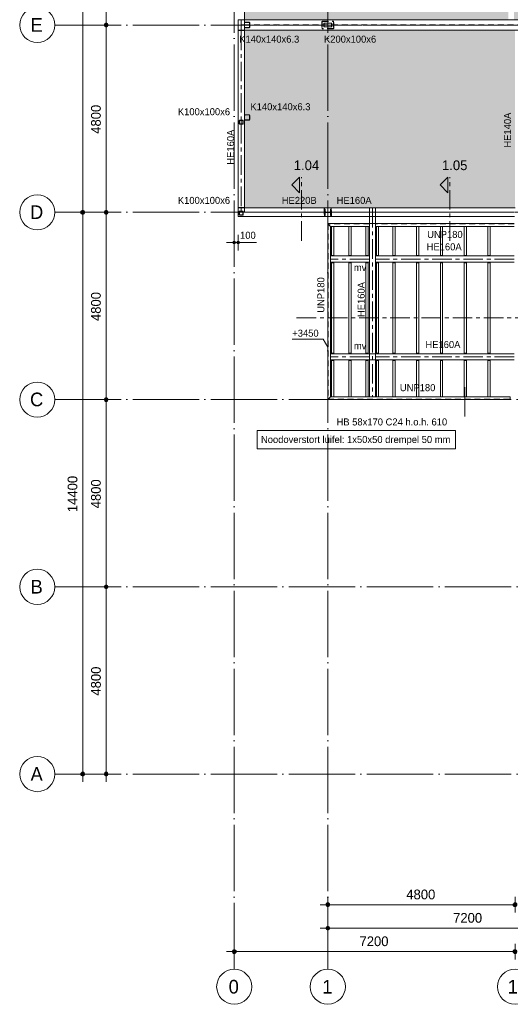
# Model space of a CAD drawing. Header units: millimetres. Extents: x -2900 to 56100, y -900 to 49332.
# Tile 1 of 15: x -2900 to 9679, y -900 to 24336. Entities that reach past the tile are written whole.
import ezdxf

# ---------------------------------------------------------------- set-up
doc = ezdxf.new("R2010")
doc.units = ezdxf.units.MM
for name, pattern in [('WSP_hartlijn', [800, 500, -100, 100, -100]), ('WSP_hhidden', [250, 150, -100]), ('WSP_stramienlijn', [2000, 1700, -150, 0, -150])]:
    doc.linetypes.add(name, pattern=pattern)
for name, color, linetype, lineweight in [('00_algemeen - hartlijn', 7, 'WSP_hartlijn', 13), ('00_algemeen - hhidden - 0_13mm', 7, 'WSP_hhidden', 13), ('00_dimensions', 8, 'Continuous', 13), ('00_maatvoering', 8, 'Continuous', 13), ('00_maatvoering-100', 8, 'Continuous', 13), ('00_text', 7, 'Continuous', 13), ('03_viewports - sections', 1, 'Continuous', 13), ('07_stramien', 4, 'Continuous', 13), ('23_vloeren', 2, 'Continuous', 18), ('23_vloeren - hatch', 1, 'Continuous', 18), ('28_hoofddraagconstructies - kolommen en liggers', 1, 'Continuous', 13), ('28_hoofddraagconstructies - kolommen en liggers - hout', 1, 'Continuous', 13), ('28_hoofddraagconstructies - kolommen en liggers - staal', 1, 'Continuous', 13), ('28_hoofddraagconstructies - kolommen en liggers - staal -cut-', 2, 'Continuous', 13), ('28_hoofddraagconstructies - tags', 7, 'Continuous', 18)]:
    doc.layers.add(name, color=color, linetype=linetype, lineweight=lineweight)
doc.styles.add('Revittext', font='txt', dxfattribs={"height": 180})
doc.styles.add('Revittext_1', font='txt', dxfattribs={"height": 350})
doc.styles.add('Revittext_2', font='txt', dxfattribs={"height": 250})
doc.styles.add('Revittext_I', font='txt', dxfattribs={"height": 180})
doc.dimstyles.new('WSP_18_-_transparant', dxfattribs={"dimscale": 304.8, "dimtxt": 181.601257, "dimasz": 0.918635, "dimexe": 0.656168, "dimexo": 0.0625, "dimgap": 0.147638, "dimtad": 1, "dimdec": 0, "dimzin": 0, "dimdsep": 46, "dimtxsty": 'Revittext', "dimblk1": 'DOTSMALL', "dimblk2": 'DOTSMALL', "dimsah": 1, "dimcen": 0.09, "dimdle": 0.656168, "dimazin": 0, "dimtfac": 1, "dimtdec": 4, "dimtix": 1, "dimtmove": 1, "dimatfit": 3, "dimfxl": 0.656168, "dimfxlon": 1, "dimtvp": 1, "dimtolj": 1, "dimtzin": 0, "dimarcsym": 2})
doc.dimstyles.new('WSP_25_-_transparant', dxfattribs={"dimscale": 304.8, "dimtxt": 252.223969, "dimasz": 1.312336, "dimexe": 0.656168, "dimexo": 0.0625, "dimgap": 0.213255, "dimtad": 1, "dimdec": 0, "dimzin": 0, "dimdsep": 46, "dimtxsty": 'Revittext_2', "dimblk1": 'DOTSMALL', "dimblk2": 'DOTSMALL', "dimsah": 1, "dimcen": 0.09, "dimdle": 0.656168, "dimazin": 0, "dimtfac": 1, "dimtdec": 4, "dimtix": 1, "dimtmove": 0, "dimatfit": 3, "dimfxl": 0.656168, "dimfxlon": 1, "dimtvp": 1, "dimtolj": 1, "dimtzin": 0, "dimarcsym": 2})

# ---------------------------------------------------------------- blocks, each defined once
blk = doc.blocks.new('28_WSP_SF_staal - UNP v18-0 - UNP180 - S235-1319521-1e verd - plot - 100')
at = {"layer": '00_algemeen - hhidden - 0_13mm'}
blk.add_line((-1769.8, -11.3), (1782.5, -11.3), dxfattribs=at)
blk = doc.blocks.new('28_WSP_SF_staal - HE v21-0 - HE160A-1319522-1e verd - plot - 100')
at = {"layer": '00_algemeen - hartlijn'}
blk.add_line((-1769.8, 0), (1782.5, 0), dxfattribs=at)
blk = doc.blocks.new('28_WSP_SF_staal - UNP v18-0 - UNP180 - S235-1283108-1e verd - plot - 100')
at = {"layer": '00_algemeen - hhidden - 0_13mm'}
blk.add_line((-2247, -11.3), (2247, -11.3), dxfattribs=at)
blk = doc.blocks.new('28_WSP_SF_staal - UNP v18-0 - UNP180 - S235-1328579-1e verd - plot - 100')
at = {"layer": '00_algemeen - hhidden - 0_13mm'}
blk.add_line((-2349.15, -11.3), (2315.15, -11.3), dxfattribs=at)
blk = doc.blocks.new('28_WSP_SF_staal - HE v21-0 - HE160A-1319655-1e verd - plot - 100')
at = {"layer": '00_algemeen - hartlijn'}
blk.add_line((-2420, 0), (2420, 0), dxfattribs=at)
blk = doc.blocks.new('28_WSP_SF_staal - HE v21-0 - HE160A-1287838-1e verd - plot - 100')
at = {"layer": '00_algemeen - hartlijn'}
blk.add_line((-458, 0), (538, 0), dxfattribs=at)
blk = doc.blocks.new('28_WSP_SF_staal - UNP v18-0 - UNP180 - S235-1288207-1e verd - plot - 100')
at = {"layer": '00_algemeen - hhidden - 0_13mm'}
blk.add_line((-483, -11), (574, -11), dxfattribs=at)
blk = doc.blocks.new('28_WSP_SF_staal - HE v21-0 - HE260B S355-1384947-1e verd - plot - 100')
at = {"layer": '00_algemeen - hartlijn'}
for p, q in [((-13190, 0), (-13030, 0)), ((-13024, 0), (-12896, 0)), ((-12890, 0), (-10990, 0)), ((-10984, 0), (-10796, 0)), ((-10790, 0), (-3790, 0)), ((-3784, 0), (-3596, 0)), ((-3590, 0), (1010, 0)), ((1016, 0), (1204, 0)), ((1210, 0), (3410, 0)), ((3416, 0), (3604, 0)), ((3610, 0), (10610, 0)), ((10616, 0), (10804, 0)), ((10810, 0), (13190, 0))]:
    blk.add_line(p, q, dxfattribs=at)
at = {"layer": '28_hoofddraagconstructies - kolommen en liggers', "linetype": 'WSP_hhidden'}
for p, q in [((-13030, 0), (-13024, 0)), ((-12896, 0), (-12890, 0)), ((-10990, 0), (-10984, 0)), ((-10796, 0), (-10790, 0)), ((-3790, 0), (-3784, 0)), ((-3596, 0), (-3590, 0)), ((1010, 0), (1016, 0)), ((1204, 0), (1210, 0)), ((3410, 0), (3416, 0)), ((3604, 0), (3610, 0)), ((10610, 0), (10616, 0)), ((10804, 0), (10810, 0))]:
    blk.add_line(p, q, dxfattribs=at)
blk = doc.blocks.new('28_WSP_SF_staal - HE v21-0 - HE220B-1384948-1e verd - plot - 100')
at = {"layer": '00_algemeen - hartlijn'}
for p, q in [((6060, 0), (9625, 0)), ((9785, 0), (10774, 0)), ((10926, 0), (13020, 0)), ((13026, 0), (13114, 0)), ((13120, 0), (13150, 0))]:
    blk.add_line(p, q, dxfattribs=at)
at = {"layer": '28_hoofddraagconstructies - kolommen en liggers', "linetype": 'WSP_hhidden'}
for p, q in [((9625, 0), (9785, 0)), ((10774, 0), (10926, 0)), ((13020, 0), (13026, 0)), ((13114, 0), (13120, 0))]:
    blk.add_line(p, q, dxfattribs=at)
blk = doc.blocks.new('28_WSP_SF_staal - HE v21-0 - HE160A-1331030-1e verd - plot - 100')
at = {"layer": '00_algemeen - hartlijn'}
for p, q in [((-2257, 0), (40, 0)), ((46, 0), (134, 0)), ((140, 0), (2277, 0))]:
    blk.add_line(p, q, dxfattribs=at)
at = {"layer": '28_hoofddraagconstructies - kolommen en liggers', "linetype": 'WSP_hhidden'}
for p, q in [((40, 0), (46, 0)), ((134, 0), (140, 0))]:
    blk.add_line(p, q, dxfattribs=at)
blk = doc.blocks.new('Floors 4 - Floors 4-1342340-1e verd - plot - 100')
at = {"layer": '23_vloeren', "linetype": 'WSP_hhidden', "lineweight": 13}
for p, q in [((2780, 24205), (2780, 24330)), ((2860, 24205), (2780, 24205))]:
    blk.add_line(p, q, dxfattribs=at)
blk = doc.blocks.new('Floors 6 - Floors 6-1343422-1e verd - plot - 100')
at = {"layer": '23_vloeren', "linetype": 'WSP_hhidden', "lineweight": 13}
for p, q in [((2780, 24070), (2780, 24195)), ((2860, 24195), (2780, 24195)), ((2780, 19404.75), (2780, 19510)), ((2860, 19404.75), (2780, 19404.75))]:
    blk.add_line(p, q, dxfattribs=at)
blk = doc.blocks.new('Grid - Stramienbol 9_0mm-3500-1e verd - plot - 100')
at = {"layer": '07_stramien'}
blk.add_circle((0, 0), 4.5, dxfattribs=at)
blk = doc.blocks.new('DIMBLOCK18-1e verd - plot - 100')
at = {"layer": '00_maatvoering-100'}
h = blk.add_hatch(color=256, dxfattribs=at)
edge = h.paths.add_edge_path()
edge.add_arc((-1282, 38600), 50, 0, 360)
h = blk.add_hatch(color=256, dxfattribs=at)
edge = h.paths.add_edge_path()
edge.add_arc((-1282, 19400), 50, 0, 360)
for p, q in [((-1282, 38800), (-1282, 19400)), ((-1082, 38600), (-1482, 38600)), ((-1282, 38600), (-1082, 38600)), ((-1082, 19400), (-1482, 19400)), ((-1282, 19400), (-1082, 19400))]:
    blk.add_line(p, q, dxfattribs=at)
for centre in [(-1282, 38600), (-1282, 19400)]:
    blk.add_circle(centre, 50, dxfattribs=at)
at = {"layer": '00_maatvoering-100', "color": 0, "insert": (-1671, 28515), "char_height": 250, "width": 1164.11, "attachment_point": 1, "rotation": 90, "line_spacing_factor": 0.931288, "style": 'Revittext_2'}
blk.add_mtext('19200', dxfattribs=at)
blk = doc.blocks.new('_DotSmall')
at = {"color": 0, "linetype": 'ByBlock', "const_width": 0.5}
blk.add_lwpolyline([(-0.0625, 0, 1), (0.0625, 0, 1)], format="xyb", close=True, dxfattribs=at)
blk = doc.blocks.new('DIMBLOCK19-1e verd - plot - 100')
at = {"layer": '00_maatvoering-100'}
h = blk.add_hatch(color=256, dxfattribs=at)
edge = h.paths.add_edge_path()
edge.add_arc((-1282, 19400), 50, 0, 360)
h = blk.add_hatch(color=256, dxfattribs=at)
edge = h.paths.add_edge_path()
edge.add_arc((-1282, 5000), 50, 0, 360)
for p, q in [((-1082, 19400), (-1482, 19400)), ((-1282, 19400), (-1282, 4800)), ((-1282, 19400), (-1082, 19400)), ((-1082, 5000), (-1482, 5000)), ((-1282, 5000), (-1082, 5000))]:
    blk.add_line(p, q, dxfattribs=at)
for centre in [(-1282, 19400), (-1282, 5000)]:
    blk.add_circle(centre, 50, dxfattribs=at)
at = {"layer": '00_maatvoering-100', "color": 0, "insert": (-1671, 11715), "char_height": 250, "width": 1164.11, "attachment_point": 1, "rotation": 90, "line_spacing_factor": 0.931288, "style": 'Revittext_2'}
blk.add_mtext('14400', dxfattribs=at)
blk = doc.blocks.new('DIMBLOCK22-1e verd - plot - 100')
at = {"layer": '00_maatvoering-100'}
h = blk.add_hatch(color=256, dxfattribs=at)
edge = h.paths.add_edge_path()
edge.add_arc((-682, 29000), 50, 0, 360)
h = blk.add_hatch(color=256, dxfattribs=at)
edge = h.paths.add_edge_path()
edge.add_arc((-682, 24200), 50, 0, 360)
for p, q in [((-482, 29000), (-882, 29000)), ((-682, 29000), (-682, 24200)), ((-682, 29000), (-482, 29000)), ((-482, 24200), (-882, 24200)), ((-682, 24200), (-482, 24200))]:
    blk.add_line(p, q, dxfattribs=at)
for centre in [(-682, 29000), (-682, 24200)]:
    blk.add_circle(centre, 50, dxfattribs=at)
at = {"layer": '00_maatvoering-100', "color": 0, "insert": (-1071, 26212), "char_height": 250, "width": 931.29, "attachment_point": 1, "rotation": 90, "line_spacing_factor": 0.931288, "style": 'Revittext_2'}
blk.add_mtext('4800', dxfattribs=at)
blk = doc.blocks.new('DIMBLOCK23-1e verd - plot - 100')
at = {"layer": '00_maatvoering-100'}
h = blk.add_hatch(color=256, dxfattribs=at)
edge = h.paths.add_edge_path()
edge.add_arc((-682, 24200), 50, 0, 360)
h = blk.add_hatch(color=256, dxfattribs=at)
edge = h.paths.add_edge_path()
edge.add_arc((-682, 19400), 50, 0, 360)
for p, q in [((-482, 24200), (-882, 24200)), ((-682, 24200), (-682, 19400)), ((-682, 24200), (-482, 24200)), ((-482, 19400), (-882, 19400)), ((-682, 19400), (-482, 19400))]:
    blk.add_line(p, q, dxfattribs=at)
for centre in [(-682, 24200), (-682, 19400)]:
    blk.add_circle(centre, 50, dxfattribs=at)
at = {"layer": '00_maatvoering-100', "color": 0, "insert": (-1071, 21412), "char_height": 250, "width": 931.29, "attachment_point": 1, "rotation": 90, "line_spacing_factor": 0.931288, "style": 'Revittext_2'}
blk.add_mtext('4800', dxfattribs=at)
blk = doc.blocks.new('DIMBLOCK24-1e verd - plot - 100')
at = {"layer": '00_maatvoering-100'}
h = blk.add_hatch(color=256, dxfattribs=at)
edge = h.paths.add_edge_path()
edge.add_arc((-682, 19400), 50, 0, 360)
h = blk.add_hatch(color=256, dxfattribs=at)
edge = h.paths.add_edge_path()
edge.add_arc((-682, 14600), 50, 0, 360)
for p, q in [((-482, 19400), (-882, 19400)), ((-682, 19400), (-682, 14600)), ((-682, 19400), (-482, 19400)), ((-482, 14600), (-882, 14600)), ((-682, 14600), (-482, 14600))]:
    blk.add_line(p, q, dxfattribs=at)
for centre in [(-682, 19400), (-682, 14600)]:
    blk.add_circle(centre, 50, dxfattribs=at)
at = {"layer": '00_maatvoering-100', "color": 0, "insert": (-1071, 16612), "char_height": 250, "width": 931.29, "attachment_point": 1, "rotation": 90, "line_spacing_factor": 0.931288, "style": 'Revittext_2'}
blk.add_mtext('4800', dxfattribs=at)
blk = doc.blocks.new('DIMBLOCK25-1e verd - plot - 100')
at = {"layer": '00_maatvoering-100'}
h = blk.add_hatch(color=256, dxfattribs=at)
edge = h.paths.add_edge_path()
edge.add_arc((-682, 14600), 50, 0, 360)
h = blk.add_hatch(color=256, dxfattribs=at)
edge = h.paths.add_edge_path()
edge.add_arc((-682, 9800), 50, 0, 360)
for p, q in [((-482, 14600), (-882, 14600)), ((-682, 14600), (-682, 9800)), ((-682, 14600), (-482, 14600)), ((-482, 9800), (-882, 9800)), ((-682, 9800), (-482, 9800))]:
    blk.add_line(p, q, dxfattribs=at)
for centre in [(-682, 14600), (-682, 9800)]:
    blk.add_circle(centre, 50, dxfattribs=at)
at = {"layer": '00_maatvoering-100', "color": 0, "insert": (-1071, 11812), "char_height": 250, "width": 931.29, "attachment_point": 1, "rotation": 90, "line_spacing_factor": 0.931288, "style": 'Revittext_2'}
blk.add_mtext('4800', dxfattribs=at)
blk = doc.blocks.new('DIMBLOCK26-1e verd - plot - 100')
at = {"layer": '00_maatvoering-100'}
h = blk.add_hatch(color=256, dxfattribs=at)
edge = h.paths.add_edge_path()
edge.add_arc((-682, 9800), 50, 0, 360)
h = blk.add_hatch(color=256, dxfattribs=at)
edge = h.paths.add_edge_path()
edge.add_arc((-682, 5000), 50, 0, 360)
for p, q in [((-482, 9800), (-882, 9800)), ((-682, 9800), (-682, 4800)), ((-682, 9800), (-482, 9800)), ((-482, 5000), (-882, 5000)), ((-682, 5000), (-482, 5000))]:
    blk.add_line(p, q, dxfattribs=at)
for centre in [(-682, 9800), (-682, 5000)]:
    blk.add_circle(centre, 50, dxfattribs=at)
at = {"layer": '00_maatvoering-100', "color": 0, "insert": (-1071, 7012), "char_height": 250, "width": 931.29, "attachment_point": 1, "rotation": 90, "line_spacing_factor": 0.931288, "style": 'Revittext_2'}
blk.add_mtext('4800', dxfattribs=at)
blk = doc.blocks.new('DIMBLOCK27-1e verd - plot - 100')
at = {"layer": '00_maatvoering-100'}
h = blk.add_hatch(color=256, dxfattribs=at)
edge = h.paths.add_edge_path()
edge.add_arc((5000, 1052), 50, 0, 360)
h = blk.add_hatch(color=256, dxfattribs=at)
edge = h.paths.add_edge_path()
edge.add_arc((12200, 1052), 50, 0, 360)
for p, q in [((4800, 1052), (12200, 1052)), ((5000, 1252), (5000, 852)), ((5000, 1052), (5000, 1252)), ((12200, 1252), (12200, 852)), ((12200, 1052), (12200, 1252))]:
    blk.add_line(p, q, dxfattribs=at)
for centre in [(5000, 1052), (12200, 1052)]:
    blk.add_circle(centre, 50, dxfattribs=at)
at = {"layer": '00_maatvoering-100', "color": 0, "insert": (8212, 1441), "char_height": 250, "width": 931.29, "attachment_point": 1, "line_spacing_factor": 0.931288, "style": 'Revittext_2'}
blk.add_mtext('7200', dxfattribs=at)
blk = doc.blocks.new('DIMBLOCK34-1e verd - plot - 100')
at = {"layer": '00_maatvoering-100'}
h = blk.add_hatch(color=256, dxfattribs=at)
edge = h.paths.add_edge_path()
edge.add_arc((2600, 452), 50, 0, 360)
h = blk.add_hatch(color=256, dxfattribs=at)
edge = h.paths.add_edge_path()
edge.add_arc((9800, 452), 50, 0, 360)
for p, q in [((2600, 652), (2600, 252)), ((2600, 452), (2600, 652)), ((9800, 652), (9800, 252)), ((9800, 452), (9800, 652)), ((2400, 452), (9800, 452))]:
    blk.add_line(p, q, dxfattribs=at)
for centre in [(2600, 452), (9800, 452)]:
    blk.add_circle(centre, 50, dxfattribs=at)
at = {"layer": '00_maatvoering-100', "color": 0, "insert": (5812, 841), "char_height": 250, "width": 931.29, "attachment_point": 1, "line_spacing_factor": 0.931288, "style": 'Revittext_2'}
blk.add_mtext('7200', dxfattribs=at)
blk = doc.blocks.new('DIMBLOCK37-1e verd - plot - 100')
at = {"layer": '00_maatvoering-100'}
h = blk.add_hatch(color=256, dxfattribs=at)
edge = h.paths.add_edge_path()
edge.add_arc((5000, 1652), 50, 0, 360)
h = blk.add_hatch(color=256, dxfattribs=at)
edge = h.paths.add_edge_path()
edge.add_arc((9800, 1652), 50, 0, 360)
for p, q in [((5000, 1852), (5000, 1452)), ((5000, 1652), (5000, 1852)), ((9800, 1852), (9800, 1452)), ((9800, 1652), (9800, 1852)), ((4800, 1652), (9800, 1652))]:
    blk.add_line(p, q, dxfattribs=at)
for centre in [(5000, 1652), (9800, 1652)]:
    blk.add_circle(centre, 50, dxfattribs=at)
at = {"layer": '00_maatvoering-100', "color": 0, "insert": (7012, 2041), "char_height": 250, "width": 931.29, "attachment_point": 1, "line_spacing_factor": 0.931288, "style": 'Revittext_2'}
blk.add_mtext('4800', dxfattribs=at)
blk = doc.blocks.new('Detail View - Horizontaal rechts-29827-1e verd - plot - 100')
at = {"layer": '03_viewports - sections'}
blk.add_hatch(color=240, dxfattribs=at).paths.add_polyline_path([(4, 0.5), (0, 0.5), (2, 2.5)])
at = {"layer": '03_viewports - sections', "color": 240}
for p, q in [((2, 2.5), (0, 0.5)), ((0, 0.5), (4, 0.5)), ((4, 0.5), (2, 2.5))]:
    blk.add_line(p, q, dxfattribs=at)
blk = doc.blocks.new('DIMBLOCK69-1e verd - plot - 100')
at = {"layer": '00_maatvoering-100'}
h = blk.add_hatch(color=256, dxfattribs=at)
edge = h.paths.add_edge_path()
edge.add_arc((2600, 18623), 35, 0, 360)
h = blk.add_hatch(color=256, dxfattribs=at)
edge = h.paths.add_edge_path()
edge.add_arc((2700, 18623), 35, 0, 360)
for p, q in [((2600, 18823), (2600, 18423)), ((2600, 18623), (2600, 18823)), ((2700, 18823), (2700, 18423)), ((2700, 18623), (2700, 18823)), ((2400, 18623), (2900, 18623)), ((2750, 18623), (2650, 18623)), ((3169, 18623), (2750, 18623))]:
    blk.add_line(p, q, dxfattribs=at)
for centre in [(2600, 18623), (2700, 18623)]:
    blk.add_circle(centre, 35, dxfattribs=at)
at = {"layer": '00_maatvoering-100', "color": 0, "insert": (2750, 18901), "char_height": 180, "width": 502.9, "attachment_point": 1, "line_spacing_factor": 0.931288, "style": 'Revittext'}
blk.add_mtext('100', dxfattribs=at)

msp = doc.modelspace()

# ---------------------------------------------------------------- hatches: boundary and pattern name
at = {"layer": '23_vloeren - hatch'}
h = msp.add_hatch(color=256, dxfattribs=at)
h.paths.add_polyline_path([(9800, 19510), (9800, 24057.3), (9870, 24057.3), (9870, 24070), (2860, 24070), (2860, 21884.2), (2864.6, 21895.4), (2875.8, 21900), (2984.3, 21900), (2995.4, 21895.4), (3000, 21884.2), (3000, 21775.7), (2995.4, 21764.6), (2984.3, 21760), (2875.8, 21760), (2864.6, 21764.6), (2860, 21775.7), (2860, 19510), (9795.8, 19510)])
h.paths.add_polyline_path([(26798.6, 19540), (28920, 19540), (28920, 24070), (20540, 24070), (20540, 23580), (19440, 23580), (19440, 24070), (17100, 24070), (17100.1, 19540), (26444.4, 19540)])
h.paths.add_polyline_path([(17985, 20955.5), (17105, 20955.5), (17105, 21655.5), (17985, 21655.5), (17985, 21915.5), (18885, 21915.5), (18885, 21215.5), (17985, 21215.5)])
h.paths.add_polyline_path([(2875.8, 21766.3), (2984.3, 21766.3), (2990.9, 21769.1), (2993.7, 21775.7), (2993.7, 21884.2), (2990.9, 21890.9), (2984.3, 21893.7), (2875.8, 21893.7), (2869.1, 21890.9), (2866.3, 21884.2), (2866.3, 21775.7), (2869.1, 21769.1)])
h.paths.add_polyline_path([(22421.2, 22443), (21321.2, 22443), (21321.2, 23043), (22421.2, 23043)])
h.paths.add_polyline_path([(28920, 24330), (28920, 28870), (2860, 28870), (2860, 24330), (13265, 24330), (13265, 24342.7), (13165, 24342.7), (13165, 28857.3), (13365, 28857.3), (13365, 26505), (14694, 26505), (14694, 27050), (16195, 27050), (16195, 28857.3), (16395, 28857.3), (16395, 24342.7), (16295, 24342.7), (16295, 24330), (28569.8, 24330)])
h.paths.add_polyline_path([(9630, 24342.7), (9630, 28857.3), (9770, 28857.3), (9770, 24342.7)])
h.paths.add_polyline_path([(28920, 29130), (28920, 33670), (2860, 33670), (2860, 29130), (28215.6, 29130)])
h.paths.add_polyline_path([(9770, 29142.7), (9630, 29142.7), (9630, 33657.3), (9770, 33657.3), (9770, 29331.1)])
h.paths.add_polyline_path([(28569.8, 33930), (28920, 33930), (28920, 38490), (2860, 38490), (2860, 33930), (28215.6, 33930)])
at = {"layer": '28_hoofddraagconstructies - kolommen en liggers - staal'}
h = msp.add_hatch(color=256, dxfattribs=at)
h.paths.add_polyline_path([(2984.3, 24130), (2995.4, 24134.6), (3000, 24145.7), (3000, 24254.2), (2995.4, 24265.4), (2984.3, 24270), (2875.8, 24270), (2864.6, 24265.4), (2860, 24254.2), (2860, 24145.7), (2864.6, 24134.6), (2875.8, 24130)])
h.paths.add_polyline_path([(2875.8, 24136.3), (2869.1, 24139.1), (2866.3, 24145.7), (2866.3, 24254.2), (2869.1, 24260.9), (2875.8, 24263.7), (2984.3, 24263.7), (2990.9, 24260.9), (2993.7, 24254.2), (2993.7, 24145.7), (2990.9, 24139.1), (2984.3, 24136.3)])
h = msp.add_hatch(color=256, dxfattribs=at)
h.paths.add_polyline_path([(4909, 24150), (5091, 24150), (5097.4, 24152.6), (5100, 24159), (5100, 24241), (5097.4, 24247.4), (5091, 24250), (4909, 24250), (4902.6, 24247.4), (4900, 24241), (4900, 24159), (4902.6, 24152.6)])
h.paths.add_polyline_path([(5088, 24156), (4912, 24156), (4907.8, 24157.8), (4906, 24162), (4906, 24238), (4907.8, 24242.2), (4912, 24244), (5088, 24244), (5092.2, 24242.2), (5094, 24238), (5094, 24162), (5092.2, 24157.8)])
h = msp.add_hatch(color=256, dxfattribs=at)
h.paths.add_polyline_path([(2742, 21660), (2818, 21660), (2826.5, 21663.5), (2830, 21673.3), (2830, 21748), (2826.5, 21756.5), (2818, 21760), (2742, 21760), (2733.5, 21756.5), (2730, 21748), (2730, 21672), (2733.5, 21663.5)])
h.paths.add_polyline_path([(2818, 21666), (2742, 21666), (2737.8, 21667.8), (2736, 21673.3), (2736, 21748), (2737.8, 21752.2), (2742, 21754), (2818, 21754), (2822.2, 21752.2), (2824, 21748), (2824, 21672), (2822.2, 21667.8)])
h = msp.add_hatch(color=256, dxfattribs=at)
h.paths.add_polyline_path([(2984.3, 21760), (2995.4, 21764.6), (3000, 21775.7), (3000, 21884.2), (2995.4, 21895.4), (2984.3, 21900), (2875.8, 21900), (2864.6, 21895.4), (2860, 21884.2), (2860, 21775.7), (2864.6, 21764.6), (2875.8, 21760)])
h.paths.add_polyline_path([(2984.3, 21766.3), (2875.8, 21766.3), (2869.1, 21769.1), (2866.3, 21775.7), (2866.3, 21884.2), (2869.1, 21890.9), (2875.8, 21893.7), (2984.3, 21893.7), (2990.9, 21890.9), (2993.7, 21884.2), (2993.7, 21775.7), (2990.9, 21769.1)])
msp.add_hatch(color=256, dxfattribs=at).paths.add_polyline_path([(4924, 19320), (4933, 19320), (4933, 19382), (4937.4, 19392.6), (4948, 19397), (5052, 19397), (5062.6, 19392.6), (5067, 19382), (5067, 19320), (5076, 19320), (5076, 19480), (5067, 19480), (5067, 19418), (5062.6, 19407.4), (5052, 19403), (4948, 19403), (4937.4, 19407.4), (4933, 19418), (4933, 19480), (4924, 19480), (4924, 19376)])
h = msp.add_hatch(color=256, dxfattribs=at)
h.paths.add_polyline_path([(2742, 19330), (2818, 19330), (2826.5, 19333.5), (2830, 19342), (2830, 19418), (2826.5, 19426.5), (2818, 19430), (2742, 19430), (2733.5, 19426.5), (2730, 19418), (2730, 19342), (2733.5, 19333.5)])
h.paths.add_polyline_path([(2818, 19336), (2742, 19336), (2737.8, 19337.8), (2736, 19342), (2736, 19418), (2737.8, 19422.2), (2742, 19424), (2818, 19424), (2822.2, 19422.2), (2824, 19418), (2824, 19342), (2822.2, 19337.8)])

# ---------------------------------------------------------------- linework, layer by layer
at = {"layer": '00_dimensions'}
for p, q in [((4880.7, 16149.9), (4086.9, 16149.9)), ((5000, 15943.3), (4880.7, 16149.9))]:
    msp.add_line(p, q, dxfattribs=at)
at = {"layer": '00_text', "color": 250, "lineweight": 18, "flags": 128}
msp.add_lwpolyline([(3185.7, 13804.8), (8273.7, 13804.8), (8273.7, 13333.8), (3185.7, 13333.8)], close=True, dxfattribs=at)
at = {"layer": '03_viewports - sections', "color": 20, "linetype": 'WSP_hartlijn', "lineweight": 18}
for p, q in [((4327.5, 18671.1), (4327.5, 20302.9)), ((8127.5, 18671.1), (8127.5, 20302.9)), ((4201.1, 16696.4), (10469.7, 16696.4))]:
    msp.add_line(p, q, dxfattribs=at)
at = {"layer": '07_stramien', "linetype": 'WSP_stramienlijn'}
for p, q in [((2600, 0), (2600, 48432.3)), ((5000, 0), (5000, 48432.3)), ((-2000, 24200), (55200, 24200)), ((-2000, 19400), (55200, 19400)), ((-2000, 14600), (55200, 14600)), ((-2000, 9800), (55200, 9800)), ((-2000, 5000), (55200, 5000))]:
    msp.add_line(p, q, dxfattribs=at)
at = {"layer": '23_vloeren'}
for p, q in [((2860, 28870), (2860, 24330)), ((2860, 24330), (13265, 24330)), ((9870, 24070), (2860, 24070)), ((2860, 24070), (2860, 21884.2)), ((2860, 21775.7), (2860, 19510)), ((2860, 19510), (6065, 19510)), ((6225, 19510), (9800, 19510))]:
    msp.add_line(p, q, dxfattribs=at)
at = {"layer": '23_vloeren', "linetype": 'WSP_hhidden', "lineweight": 13}
for p, q in [((2860, 24254.3), (2860, 24330)), ((2860, 24205), (13265, 24205)), ((9870, 24195), (2860, 24195)), ((2860, 24070), (2860, 24145.7)), ((2860, 19404.7), (2860, 19510)), ((2860, 19404.7), (4943.6, 19404.7)), ((4943.9, 19404.7), (5056.1, 19404.7)), ((5056.4, 19404.7), (9870, 19404.7))]:
    msp.add_line(p, q, dxfattribs=at)
at = {"layer": '28_hoofddraagconstructies - kolommen en liggers', "linetype": 'WSP_hhidden'}
for p, q in [((4850, 24288), (4850, 24112)), ((4858, 24284), (4858, 24116)), ((4862, 24300), (5138, 24300)), ((4866, 24292), (5134, 24292)), ((5142, 24284), (5142, 24116)), ((5150, 24112), (5150, 24288)), ((5138, 24100), (4862, 24100)), ((5134, 24108), (4866, 24108)), ((4915, 19500), (4905, 19500)), ((4905, 19500), (4905, 19300)), ((4915, 19421.2), (4915, 19500)), ((5095, 19500), (5085, 19500)), ((5085, 19500), (5085, 19421.2)), ((5095, 19300), (5095, 19500)), ((6142, 19110), (6142, 19510)), ((6148, 19510), (6148, 19110)), ((4905, 19300), (4915, 19300)), ((4915, 19300), (4915, 19378.7)), ((4947.3, 19403.2), (4933, 19403.2)), ((4933, 19396.7), (4947.3, 19396.7)), ((5052.5, 19403.2), (4947.5, 19403.2)), ((4947.5, 19396.7), (5052.5, 19396.7)), ((5067, 19403.2), (5052.7, 19403.2)), ((5052.7, 19396.7), (5067, 19396.7)), ((5085, 19378.7), (5085, 19300)), ((5085, 19300), (5095, 19300)), ((6225, 19290), (6065, 19290)), ((6127, 19110), (6065, 19110)), ((6142, 19110), (6127, 19110)), ((6163, 19110), (6148, 19110)), ((6225, 19110), (6163, 19110)), ((6220, 15770), (6070, 15770)), ((6070, 15770), (6070, 15620)), ((6220, 15620), (6220, 15770)), ((6070, 15620), (6220, 15620))]:
    msp.add_line(p, q, dxfattribs=at)
for centre, radius, start, end in [((4862, 24288), 12, 90, 180), ((4866, 24284), 8, 90, 180), ((5134, 24284), 8, 0, 90), ((5138, 24288), 12, 0, 90), ((4862, 24112), 12, 180, 270), ((4866, 24116), 8, 180, 270), ((5134, 24116), 8, 270, 0), ((5138, 24112), 12, 270, 0), ((4933, 19421.2), 18, 180, 247.18994), ((4933, 19378.7), 18, 90, 180), ((4933, 19421.2), 18, 248.01758, 270), ((5067, 19421.2), 18, 270, 291.98242), ((5067, 19378.7), 18, 0, 90), ((5067, 19421.2), 18, 292.81006, 0)]:
    msp.add_arc(centre, radius, start, end, dxfattribs=at)
at = {"layer": '28_hoofddraagconstructies - kolommen en liggers - hout'}
for p, q in [((5096.2, 19040), (5154.2, 19040)), ((5096.2, 18292.7), (5096.2, 19040)), ((5154.2, 19040), (5154.2, 18292.7)), ((5536.2, 19040), (5594.2, 19040)), ((5536.2, 18292.7), (5536.2, 19040)), ((5594.2, 19040), (5594.2, 18292.7)), ((5976.2, 19040), (6034.2, 19040)), ((5976.2, 18292.7), (5976.2, 19040)), ((6034.2, 19040), (6034.2, 18292.7)), ((6245, 19040), (6303, 19040)), ((6245, 18292.7), (6245, 19040)), ((6303, 19040), (6303, 18292.7)), ((6666.2, 19040), (6724.2, 19040)), ((6666.2, 18292.7), (6666.2, 19040)), ((6724.2, 19040), (6724.2, 18292.7)), ((7276.2, 19040), (7334.2, 19040)), ((7276.2, 18292.7), (7276.2, 19040)), ((7334.2, 19040), (7334.2, 18292.7)), ((7886.2, 19040), (7944.2, 19040)), ((7886.2, 18292.7), (7886.2, 19040)), ((7944.2, 19040), (7944.2, 18292.7)), ((8496.2, 19040), (8554.2, 19040)), ((8496.2, 18292.7), (8496.2, 19040)), ((8554.2, 19040), (8554.2, 18292.7)), ((9106.2, 19040), (9164.2, 19040)), ((9106.2, 18292.7), (9106.2, 19040)), ((9164.2, 19040), (9164.2, 18292.7)), ((5154.2, 18292.7), (5096.2, 18292.7)), ((5594.2, 18292.7), (5536.2, 18292.7)), ((6034.2, 18292.7), (5976.2, 18292.7)), ((6303, 18292.7), (6245, 18292.7)), ((6724.2, 18292.7), (6666.2, 18292.7)), ((7334.2, 18292.7), (7276.2, 18292.7)), ((7944.2, 18292.7), (7886.2, 18292.7)), ((8554.2, 18292.7), (8496.2, 18292.7)), ((9164.2, 18292.7), (9106.2, 18292.7)), ((5096.2, 18107.3), (5154.2, 18107.3)), ((5096.2, 15787.7), (5096.2, 18107.3)), ((5154.2, 18107.3), (5154.2, 15787.7)), ((5536.2, 18107.3), (5594.2, 18107.3)), ((5536.2, 15787.7), (5536.2, 18107.3)), ((5594.2, 18107.3), (5594.2, 15787.7)), ((5976.2, 18107.3), (6034.2, 18107.3)), ((5976.2, 15787.7), (5976.2, 18107.3)), ((6034.2, 18107.3), (6034.2, 15787.7)), ((6245, 18107.3), (6303, 18107.3)), ((6245, 15787.7), (6245, 18107.3)), ((6303, 18107.3), (6303, 15787.7)), ((6666.2, 18107.3), (6724.2, 18107.3)), ((6666.2, 15787.7), (6666.2, 18107.3)), ((6724.2, 18107.3), (6724.2, 15787.7)), ((7276.2, 18107.3), (7334.2, 18107.3)), ((7276.2, 15787.7), (7276.2, 18107.3)), ((7334.2, 18107.3), (7334.2, 15787.7)), ((7886.2, 18107.3), (7944.2, 18107.3)), ((7886.2, 15787.7), (7886.2, 18107.3)), ((7944.2, 18107.3), (7944.2, 15787.7)), ((8496.2, 18107.3), (8554.2, 18107.3)), ((8496.2, 15787.7), (8496.2, 18107.3)), ((8554.2, 18107.3), (8554.2, 15787.7)), ((9106.2, 18107.3), (9164.2, 18107.3)), ((9106.2, 15787.7), (9106.2, 18107.3)), ((9164.2, 18107.3), (9164.2, 15787.7)), ((5154.2, 15787.7), (5096.2, 15787.7)), ((5594.2, 15787.7), (5536.2, 15787.7)), ((6034.2, 15787.7), (5976.2, 15787.7)), ((6303, 15787.7), (6245, 15787.7)), ((6724.2, 15787.7), (6666.2, 15787.7)), ((7334.2, 15787.7), (7276.2, 15787.7)), ((7944.2, 15787.7), (7886.2, 15787.7)), ((8554.2, 15787.7), (8496.2, 15787.7)), ((9164.2, 15787.7), (9106.2, 15787.7)), ((5096.2, 15602.3), (5154.2, 15602.3)), ((5096.2, 14670), (5096.2, 15602.3)), ((5154.2, 15602.3), (5154.2, 14670)), ((5536.2, 15602.3), (5594.2, 15602.3)), ((5536.2, 14670), (5536.2, 15602.3)), ((5594.2, 15602.3), (5594.2, 14670)), ((5976.2, 15602.3), (6034.2, 15602.3)), ((5976.2, 14670), (5976.2, 15602.3)), ((6034.2, 15602.3), (6034.2, 14670)), ((6245, 15602.3), (6303, 15602.3)), ((6245, 14670), (6245, 15602.3)), ((6303, 15602.3), (6303, 14670)), ((6666.2, 15602.3), (6724.2, 15602.3)), ((6666.2, 14670), (6666.2, 15602.3)), ((6724.2, 15602.3), (6724.2, 14670)), ((7276.2, 15602.3), (7334.2, 15602.3)), ((7276.2, 14670), (7276.2, 15602.3)), ((7334.2, 15602.3), (7334.2, 14670)), ((7886.2, 15602.3), (7944.2, 15602.3)), ((7886.2, 14670), (7886.2, 15602.3)), ((7944.2, 15602.3), (7944.2, 14670)), ((8496.2, 15602.3), (8554.2, 15602.3)), ((8496.2, 14670), (8496.2, 15602.3)), ((8554.2, 15602.3), (8554.2, 14670)), ((9106.2, 15602.3), (9164.2, 15602.3)), ((9106.2, 14670), (9106.2, 15602.3)), ((9164.2, 15602.3), (9164.2, 14670)), ((5154.2, 14670), (5096.2, 14670)), ((5594.2, 14670), (5536.2, 14670)), ((6034.2, 14670), (5976.2, 14670)), ((6303, 14670), (6245, 14670)), ((6724.2, 14670), (6666.2, 14670)), ((7334.2, 14670), (7276.2, 14670)), ((7944.2, 14670), (7886.2, 14670)), ((8554.2, 14670), (8496.2, 14670)), ((9164.2, 14670), (9106.2, 14670))]:
    msp.add_line(p, q, dxfattribs=at)
at = {"layer": '28_hoofddraagconstructies - kolommen en liggers - staal'}
for p, q in [((2700, 24070), (2700, 24330)), ((2700, 24330), (2860, 24330)), ((2860, 24330), (13265, 24330)), ((2860, 24070), (2700, 24070)), ((2700, 24057.3), (2860, 24057.3)), ((2700, 19522.7), (2700, 24057.3)), ((9870, 24070), (2860, 24070)), ((2860, 24057.3), (2860, 21884.2)), ((2860, 21775.7), (2860, 19522.7)), ((2860, 19522.7), (2700, 19522.7)), ((2700, 19290), (2700, 19510)), ((2700, 19510), (2860, 19510)), ((2860, 19510), (6065, 19510)), ((6065, 19510), (6225, 19510)), ((6065, 19110), (6065, 19510)), ((6225, 19510), (9800, 19510)), ((6225, 19510), (6225, 19110)), ((6065, 19290), (2700, 19290)), ((9790, 19290), (6225, 19290)), ((5000, 14600), (5000, 19110)), ((5070, 19040), (5000, 19110)), ((5000, 19110), (6065, 19110)), ((5000, 19110), (5070, 19040)), ((5070, 19040), (5070, 14670)), ((6065, 19040), (5070, 19040)), ((6065, 19110), (6065, 19040)), ((6065, 14670), (6065, 19040)), ((6225, 19040), (6225, 19110)), ((6225, 19110), (9777.3, 19110)), ((9777.3, 19040), (6225, 19040)), ((6225, 19040), (6225, 14670)), ((5070, 18280), (6065, 18280)), ((6065, 18280), (6065, 18120)), ((6225, 18120), (6225, 18280)), ((6225, 18280), (9777.3, 18280)), ((6065, 18120), (5070, 18120)), ((9777.3, 18120), (6225, 18120)), ((5070, 15775), (6065, 15775)), ((6065, 15775), (6065, 15615)), ((6225, 15615), (6225, 15775)), ((6225, 15775), (9777.3, 15775)), ((6065, 15615), (5070, 15615)), ((9777.3, 15615), (6225, 15615)), ((5000, 14600), (5070, 14670)), ((5070, 14670), (5000, 14600)), ((5070, 14670), (9672.3, 14670)), ((9672.3, 14670), (9672.3, 14600)), ((9672.3, 14600), (5000, 14600))]:
    msp.add_line(p, q, dxfattribs=at)
at = {"layer": '28_hoofddraagconstructies - kolommen en liggers - staal -cut-'}
for p, q in [((2860, 24254.2), (2860, 24145.7)), ((2866.3, 24145.7), (2866.3, 24254.2)), ((2984.3, 24270), (2875.8, 24270)), ((2875.8, 24263.7), (2984.3, 24263.7)), ((2993.7, 24254.2), (2993.7, 24145.7)), ((3000, 24145.7), (3000, 24254.2)), ((4900, 24241), (4900, 24159)), ((4906, 24162), (4906, 24238)), ((5091, 24250), (4909, 24250)), ((4912, 24244), (5088, 24244)), ((5094, 24238), (5094, 24162)), ((5100, 24159), (5100, 24241)), ((2984.3, 24136.3), (2875.8, 24136.3)), ((2875.8, 24130), (2984.3, 24130)), ((4909, 24150), (5091, 24150)), ((5088, 24156), (4912, 24156)), ((2730, 21748), (2730, 21672)), ((2736, 21672), (2736, 21748)), ((2818, 21760), (2742, 21760)), ((2742, 21754), (2818, 21754)), ((2824, 21748), (2824, 21672)), ((2830, 21672), (2830, 21748)), ((2860, 21884.2), (2860, 21775.7)), ((2866.3, 21775.7), (2866.3, 21884.2)), ((2984.3, 21900), (2875.8, 21900)), ((2875.8, 21893.7), (2984.3, 21893.7)), ((2984.3, 21766.3), (2875.8, 21766.3)), ((2875.8, 21760), (2984.3, 21760)), ((2993.7, 21884.2), (2993.7, 21775.7)), ((3000, 21775.7), (3000, 21884.2)), ((2818, 21666), (2742, 21666)), ((2742, 21660), (2818, 21660)), ((4933, 19480), (4924, 19480)), ((4924, 19480), (4924, 19320)), ((4933, 19418), (4933, 19480)), ((5076, 19480), (5067, 19480)), ((5067, 19480), (5067, 19418)), ((5076, 19320), (5076, 19480)), ((2730, 19418), (2730, 19342)), ((2736, 19342), (2736, 19418)), ((2818, 19430), (2742, 19430)), ((2742, 19424), (2818, 19424)), ((2818, 19336), (2742, 19336)), ((2742, 19330), (2818, 19330)), ((2824, 19418), (2824, 19342)), ((2830, 19342), (2830, 19418)), ((4924, 19320), (4933, 19320)), ((4933, 19320), (4933, 19382)), ((5052, 19403), (4948, 19403)), ((4948, 19397), (5052, 19397)), ((5067, 19382), (5067, 19320)), ((5067, 19320), (5076, 19320))]:
    msp.add_line(p, q, dxfattribs=at)
for centre, radius, start, end in [((2875.8, 24254.2), 15.8, 90, 180), ((2875.8, 24254.2), 9.45, 90, 180), ((2984.3, 24254.2), 15.8, 0, 90), ((2984.3, 24254.2), 9.45, 0, 90), ((4909, 24241), 9, 90, 180), ((4912, 24238), 6, 90, 180), ((5088, 24238), 6, 0, 90), ((5091, 24241), 9, 0, 90), ((2875.8, 24145.7), 15.8, 180, 270), ((2875.8, 24145.7), 9.45, 180, 270), ((2984.3, 24145.7), 15.8, 270, 0), ((2984.3, 24145.7), 9.45, 270, 0), ((4909, 24159), 9, 180, 270), ((4912, 24162), 6, 180, 270), ((5088, 24162), 6, 270, 0), ((5091, 24159), 9, 270, 0), ((2742, 21748), 12, 90, 180), ((2742, 21748), 6, 90, 180), ((2818, 21748), 12, 0, 90), ((2818, 21748), 6, 0, 90), ((2875.8, 21884.2), 15.8, 90, 180), ((2875.8, 21775.7), 15.8, 180, 270), ((2875.8, 21884.2), 9.45, 90, 180), ((2875.8, 21775.7), 9.45, 180, 270), ((2984.3, 21884.2), 15.8, 0, 90), ((2984.3, 21884.2), 9.45, 0, 90), ((2984.3, 21775.7), 15.8, 270, 0), ((2984.3, 21775.7), 9.45, 270, 0), ((2742, 21672), 12, 180, 270), ((2742, 21672), 6, 180, 270), ((2818, 21672), 12, 270, 0), ((2818, 21672), 6, 270, 0), ((2742, 19418), 12, 90, 180), ((2742, 19342), 12, 180, 270), ((2742, 19418), 6, 90, 180), ((2742, 19342), 6, 180, 270), ((2818, 19418), 12, 0, 90), ((2818, 19418), 6, 0, 90), ((2818, 19342), 12, 270, 0), ((2818, 19342), 6, 270, 0), ((4948, 19418), 15, 180, 270), ((4948, 19382), 15, 90, 180), ((5052, 19418), 15, 270, 0), ((5052, 19382), 15, 0, 90)]:
    msp.add_arc(centre, radius, start, end, dxfattribs=at)
at = {"layer": '28_hoofddraagconstructies - tags'}
for p, q in [((8516.1, 14921.6), (8516.1, 14019.2)), ((8516.1, 14019.2), (8134, 14019.2))]:
    msp.add_line(p, q, dxfattribs=at)

# ---------------------------------------------------------------- block references
at = {"layer": '00_algemeen - hartlijn'}
for name, p, rotation in [('28_WSP_SF_staal - HE v21-0 - HE160A-1319655-1e verd - plot - 100', (6145, 17090), 269.9999999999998), ('28_WSP_SF_staal - HE v21-0 - HE160A-1287838-1e verd - plot - 100', (5607.5, 18200), 180), ('28_WSP_SF_staal - HE v21-0 - HE160A-1319522-1e verd - plot - 100', (8007.5, 18200), 180), ('28_WSP_SF_staal - HE v21-0 - HE160A-1287838-1e verd - plot - 100', (5607.5, 15695), 180), ('28_WSP_SF_staal - HE v21-0 - HE160A-1319522-1e verd - plot - 100', (8007.5, 15695), 180)]:
    msp.add_blockref(name, p, dxfattribs=dict(at, rotation=rotation))
at = {"layer": '00_algemeen - hhidden - 0_13mm'}
for name, p, rotation in [('28_WSP_SF_staal - UNP v18-0 - UNP180 - S235-1283108-1e verd - plot - 100', (5019.3, 16855), 269.9999999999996), ('28_WSP_SF_staal - UNP v18-0 - UNP180 - S235-1288207-1e verd - plot - 100', (5582.2, 19090.7), 180), ('28_WSP_SF_staal - UNP v18-0 - UNP180 - S235-1319521-1e verd - plot - 100', (8007.5, 19090.7), 180)]:
    msp.add_blockref(name, p, dxfattribs=dict(at, rotation=rotation))
msp.add_blockref('28_WSP_SF_staal - UNP v18-0 - UNP180 - S235-1328579-1e verd - plot - 100', (7357.2, 14619.3), dxfattribs=at)
at = {"layer": '03_viewports - sections', "color": 20, "lineweight": 18, "extrusion": (0, 0, -1), "xscale": 99.99999999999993, "yscale": 99.99999999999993, "zscale": 99.99999999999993, "rotation": 270.0000000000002}
for p in [(-4327.5, 20302.9), (-8127.5, 20302.9)]:
    msp.add_blockref('Detail View - Horizontaal rechts-29827-1e verd - plot - 100', p, dxfattribs=at)
at = {"layer": '07_stramien', "xscale": 99.99999999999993, "yscale": 99.99999999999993, "zscale": 99.99999999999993, "rotation": 269.9999999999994}
for p in [(-2450, 24200), (-2450, 19400), (-2450, 14600), (-2450, 9800), (-2450, 5000)]:
    msp.add_blockref('Grid - Stramienbol 9_0mm-3500-1e verd - plot - 100', p, dxfattribs=at)
at = {"layer": '07_stramien', "xscale": 99.99999999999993, "yscale": 99.99999999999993, "zscale": 99.99999999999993}
for p in [(2600, -450), (5000, -450), (9800, -450)]:
    msp.add_blockref('Grid - Stramienbol 9_0mm-3500-1e verd - plot - 100', p, dxfattribs=at)
at = {"layer": '23_vloeren', "linetype": 'WSP_hhidden', "lineweight": 13}
for name in ['Floors 4 - Floors 4-1342340-1e verd - plot - 100', 'Floors 6 - Floors 6-1343422-1e verd - plot - 100']:
    msp.add_blockref(name, (0, 0), dxfattribs=at)
at = {"layer": '28_hoofddraagconstructies - kolommen en liggers', "linetype": 'WSP_hhidden'}
msp.add_blockref('28_WSP_SF_staal - HE v21-0 - HE260B S355-1384947-1e verd - plot - 100', (15890, 24200), dxfattribs=at)
for name, p, rotation in [('28_WSP_SF_staal - HE v21-0 - HE160A-1331030-1e verd - plot - 100', (2780, 21800), 269.9999999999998), ('28_WSP_SF_staal - HE v21-0 - HE220B-1384948-1e verd - plot - 100', (15850, 19400), 180)]:
    msp.add_blockref(name, p, dxfattribs=dict(at, rotation=rotation))

# ---------------------------------------------------------------- texts
at = {"layer": '00_dimensions', "insert": (4088.3, 16391.3), "char_height": 180, "width": 836.77, "attachment_point": 1, "line_spacing_factor": 0.931288, "style": 'Revittext'}
msp.add_mtext('+3450', dxfattribs=at)
at = {"layer": '00_text', "lineweight": 18, "char_height": 180, "attachment_point": 1, "style": 'Revittext'}
for s, insert, width in [('mv', (5667.9, 18072.8), 384.81), ('mv', (5667.9, 16067.9), 384.81), ('Noodoverstort luifel: 1x50x50 drempel 50 mm', (3285.7, 13666.5), 5916.454)]:
    msp.add_mtext(s, dxfattribs=dict(at, insert=insert, width=width))
at = {"layer": '03_viewports - sections', "color": 20, "char_height": 250, "width": 817.721, "attachment_point": 1, "style": 'Revittext_2'}
for s, insert in [('1.04', (4127.7, 20730.4)), ('1.05', (7927.7, 20730.4))]:
    msp.add_mtext(s, dxfattribs=dict(at, insert=insert))
at = {"layer": '07_stramien', "char_height": 350, "attachment_point": 1, "style": 'Revittext_1'}
for s, insert, width in [('E', (-2621.1, 24378.3), 400.844), ('D', (-2634.6, 19578.3), 432.911), ('C', (-2634.6, 14778.3), 432.911), ('B', (-2621.1, 9978.3), 400.844), ('A', (-2621.1, 5178.3), 400.844), ('0', (2457.4, -274.4), 336.709), ('1', (4857.4, -274.4), 336.709), ("1'", (9611.4, -274.4), 448.945)]:
    msp.add_mtext(s, dxfattribs=dict(at, insert=insert, width=width))
at = {"layer": '28_hoofddraagconstructies - tags', "lineweight": 13, "char_height": 180, "attachment_point": 1}
for s, insert, width, style in [('K140x140x6.3', (2728.7, 23927.2), 1899.999, 'Revittext_I'), ('K200x100x6', (4901.7, 23927.2), 1651.476, 'Revittext_I'), ('K100x100x6', (1155.6, 22067.7), 1651.476, 'Revittext_I'), ('K140x140x6.3', (3015.8, 22195.6), 1899.999, 'Revittext_I'), ('K100x100x6', (1155.6, 19795.4), 1651.476, 'Revittext_I'), ('HE220B', (3818.4, 19795.4), 1122.362, 'Revittext'), ('HE160A', (5225.8, 19795.4), 1122.362, 'Revittext_I'), ('UNP180', (7547.1, 18922.7), 1138.396, 'Revittext'), ('HE160A', (7534.4, 18604.9), 1122.362, 'Revittext'), ('HE160A', (7502.7, 16099.9), 1122.362, 'Revittext'), ('UNP180', (6847.2, 14994.9), 1138.396, 'Revittext')]:
    msp.add_mtext(s, dxfattribs=dict(at, insert=insert, width=width, style=style))
at = {"layer": '28_hoofddraagconstructies - tags', "lineweight": 13, "char_height": 180, "attachment_point": 1, "rotation": 90, "style": 'Revittext'}
for s, insert, width in [('HE140A', (9518, 21058.1), 1122.362), ('HE160A', (2416.2, 20620.9), 1122.362), ('UNP180', (4731.3, 16825.1), 1138.396), ('HE160A', (5765.3, 16715.1), 1122.362)]:
    msp.add_mtext(s, dxfattribs=dict(at, insert=insert, width=width))

# ---------------------------------------------------------------- dimensions: what is measured, and where the dimension line sits
at = {"layer": '00_maatvoering'}
for base, p1, p2, override, picture, middle in [((-1282, 19400), (-1082, 38600), (-1082, 19400), {"dimpost": '<>', "dimfxl": 19200}, 'DIMBLOCK18-1e verd - plot - 100', (-1474.7, 29000)), ((-682, 24200), (-482, 29000), (-482, 24200), {"dimpost": '<>', "dimfxl": 4800}, 'DIMBLOCK22-1e verd - plot - 100', (-874.7, 26600)), ((-682, 19400), (-482, 24200), (-482, 19400), {"dimpost": '<>', "dimfxl": 4800}, 'DIMBLOCK23-1e verd - plot - 100', (-874.7, 21800)), ((-1282, 5000), (-1082, 19400), (-1082, 5000), {"dimpost": '<>', "dimfxl": 14400}, 'DIMBLOCK19-1e verd - plot - 100', (-1474.7, 12200)), ((-682, 14600), (-482, 19400), (-482, 14600), {"dimpost": '<>', "dimfxl": 4800}, 'DIMBLOCK24-1e verd - plot - 100', (-874.7, 17000)), ((-682, 9800), (-482, 14600), (-482, 9800), {"dimpost": '<>', "dimfxl": 4800}, 'DIMBLOCK25-1e verd - plot - 100', (-874.7, 12200)), ((-682, 5000), (-482, 9800), (-482, 5000), {"dimpost": '<>', "dimfxl": 4800}, 'DIMBLOCK26-1e verd - plot - 100', (-874.7, 7400))]:
    dim = msp.add_linear_dim(base=base, p1=p1, p2=p2, angle=90, dimstyle='WSP_25_-_transparant', override=override, dxfattribs=at)
    dim.commit()
    dim.dimension.update_dxf_attribs({"geometry": picture, "text_midpoint": middle})
dim = msp.add_linear_dim(base=(2700, 18622.7), p1=(2600, 18822.7), p2=(2700, 18822.7), dimstyle='WSP_18_-_transparant', override={"dimpost": '<>', "dimfxl": 100}, dxfattribs=at)
dim.commit()
dim.dimension.update_dxf_attribs({"geometry": 'DIMBLOCK69-1e verd - plot - 100', "text_midpoint": (3001.4, 18780.8), "dimtype": 160})
for base, p1, p2, override, picture, middle in [((9800, 1652.2), (5000, 1852.2), (9800, 1852.2), {"dimpost": '<>', "dimfxl": 4800}, 'DIMBLOCK37-1e verd - plot - 100', (7400, 1844.9)), ((12200, 1052.2), (5000, 1252.2), (12200, 1252.2), {"dimpost": '<>', "dimfxl": 7200}, 'DIMBLOCK27-1e verd - plot - 100', (8600, 1244.9)), ((9800, 452.2), (2600, 652.2), (9800, 652.2), {"dimpost": '<>', "dimfxl": 7200}, 'DIMBLOCK34-1e verd - plot - 100', (6200, 644.9))]:
    dim = msp.add_linear_dim(base=base, p1=p1, p2=p2, dimstyle='WSP_25_-_transparant', override=override, dxfattribs=at)
    dim.commit()
    dim.dimension.update_dxf_attribs({"geometry": picture, "text_midpoint": middle})

# ---------------------------------------------------------------- next in the draw order: texts
at = {"layer": '28_hoofddraagconstructies - tags', "lineweight": 13, "insert": (5223, 14116.5), "char_height": 180, "width": 3519.408, "attachment_point": 1, "style": 'Revittext', "bg_fill": 3, "box_fill_scale": 1.25, "bg_fill_color": 256, "bg_fill_true_color": 13158600, "bg_fill_transparency": 0}
msp.add_mtext('HB 58x170 C24 h.o.h. 610', dxfattribs=at)

doc.saveas('drawing.dxf')
